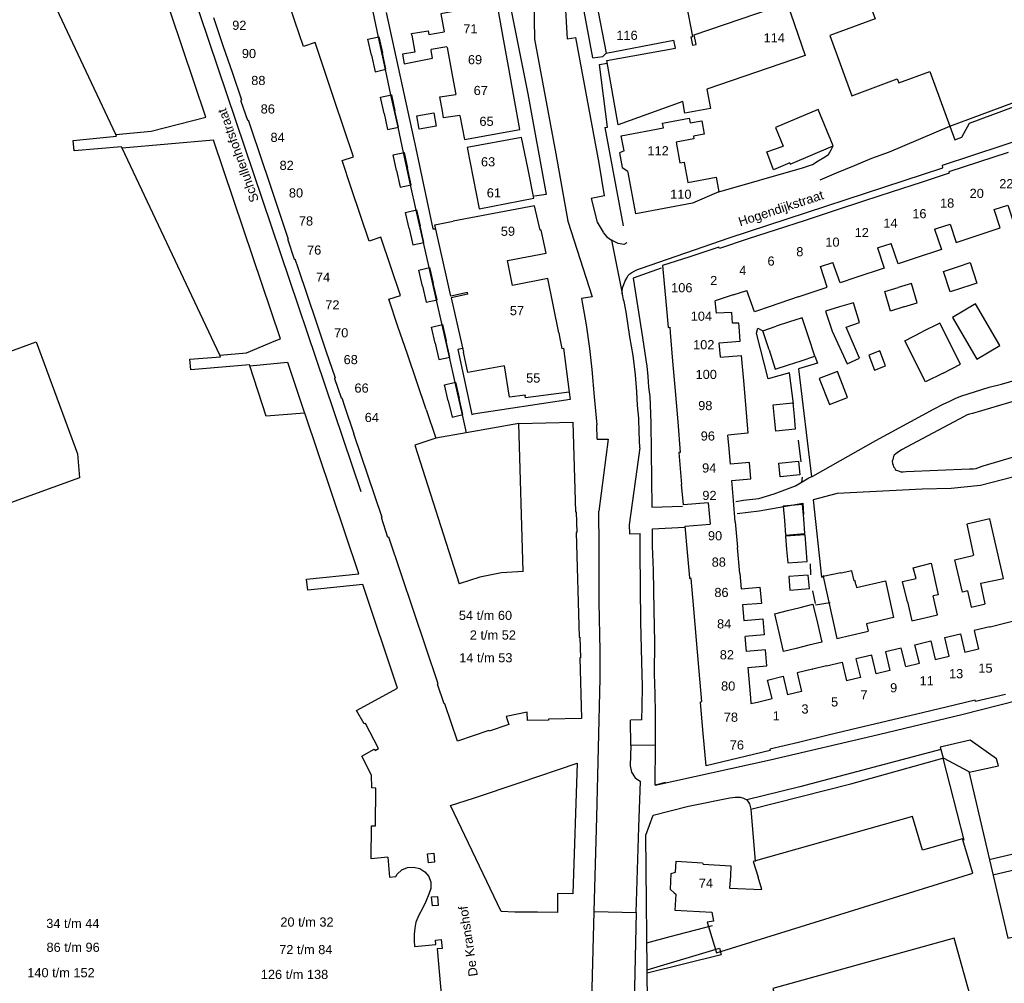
# Model space of a CAD drawing. Extents: x 158343 to 162498, y 431347 to 434500.
# Tile 25 of 68: x 158545 to 158706, y 433702 to 433860. Entities that reach past the tile are written whole.
import ezdxf

# ---------------------------------------------------------------- set-up
doc = ezdxf.new("R2010")
doc.units = 0
doc.header["$LTSCALE"] = 10
doc.header["$MEASUREMENT"] = 0
for name, color, linetype in [('44_plafonds', 8, 'CONTINUOUS'), ('47_binneninrichting', 8, 'CONTINUOUS'), ('HUISNUM', 7, 'CONTINUOUS'), ('STRNM', 7, 'CONTINUOUS')]:
    doc.layers.add(name, color=color, linetype=linetype)
doc.styles.add('Style-STANDARD', font='arial.ttf')

msp = doc.modelspace()

# ---------------------------------------------------------------- linework, layer by layer
at = {"layer": '44_plafonds', "flags": 128}
for points in [[(158694.04, 433851.77), (158697.33, 433842.82), (158704.15, 433845.34), (158719.02, 433850.86), (158718.91, 433851.22), (158746.55, 433861.41), (158740.47, 433877.92), (158740.05, 433877.76), (158738.41, 433882.19), (158719.71, 433876.5), (158700.07, 433870.4)], [(158700.07, 433870.4), (158683.58, 433864.54), (158685.1, 433860.41), (158677.63, 433857.66), (158681.26, 433847.8), (158688.72, 433850.55), (158688.96, 433849.9), (158694.04, 433851.77)], [(158560.46, 433841.42), (158547.27, 433869.61), (158519.41, 433861.91)], [(158589.88, 433860.05), (158588.37, 433864.52)], [(158639.02, 433864.71), (158639.95, 433859.85)], [(158624.04, 433857.39), (158623.04, 433862.91), (158613.81, 433861.23), (158614.36, 433858.26)], [(158655.1, 433856.08), (158655.69, 433856.18), (158655.4, 433857.77), (158670.62, 433862.99), (158673.58, 433854.37), (158657.47, 433848.85), (158658.04, 433845.69), (158653.87, 433844.94), (158653.52, 433846.86), (158642.93, 433843.05), (158641.04, 433853.55), (158652.3, 433855.57)], [(158654.83, 433857.45), (158655.16, 433857.51), (158654.15, 433862.87)], [(158576.53, 433860.61), (158578.06, 433856.06)], [(158591.29, 433855.87), (158589.88, 433860.05)], [(158639.95, 433859.85), (158640.92, 433854.8), (158651.17, 433856.77)], [(158602.43, 433854.44), (158601.86, 433857.05), (158603.65, 433857.44), (158604.22, 433854.85)], [(158609.04, 433857.72), (158608.98, 433858.02), (158611.75, 433858.46), (158611.83, 433857.85), (158614.36, 433858.26)], [(158609.04, 433857.72), (158609.54, 433854.96)], [(158624.91, 433852.59), (158624.04, 433857.39)], [(158654.83, 433857.45), (158655.1, 433856.08)], [(158578.06, 433856.06), (158579.6, 433851.51)], [(158594.84, 433851.59), (158593.18, 433856.51), (158591.29, 433855.87)], [(158614.82, 433855.83), (158612.2, 433855.4)], [(158614.82, 433855.83), (158614.84, 433855.71)], [(158614.84, 433855.71), (158615.74, 433850.92)], [(158651.17, 433856.77), (158652.05, 433856.93)], [(158652.3, 433855.57), (158652.05, 433856.93)], [(158602.43, 433854.44), (158603.01, 433851.74), (158604.81, 433852.14), (158604.22, 433854.85)], [(158609.54, 433854.96), (158607.53, 433854.59), (158607.79, 433853.04), (158612.43, 433853.98), (158612.23, 433855.23)], [(158612.23, 433855.23), (158612.2, 433855.4)], [(158625.86, 433847.41), (158624.91, 433852.59)], [(158579.6, 433851.51), (158581.09, 433847.1), (158580.98, 433847.06), (158581.02, 433846.93)], [(158596.38, 433847.02), (158594.84, 433851.59)], [(158615.74, 433850.92), (158616.28, 433847.99)], [(158604.5, 433844.9), (158603.92, 433847.57), (158605.72, 433847.96), (158606.29, 433845.34)], [(158614.07, 433845.27), (158613.64, 433847.59), (158616.28, 433847.99)], [(158581.02, 433846.93), (158582.08, 433843.79), (158582.19, 433843.83), (158582.68, 433842.39)], [(158597.92, 433842.45), (158596.38, 433847.02)], [(158616.93, 433844.56), (158617.67, 433840.61), (158626.79, 433842.27), (158625.86, 433847.41)], [(158604.5, 433844.9), (158605.07, 433842.26), (158606.87, 433842.65), (158606.29, 433845.34)], [(158610.26, 433842.32), (158609.88, 433844.49), (158612.69, 433844.98), (158613.07, 433842.81), (158610.26, 433842.32)], [(158616.93, 433844.56), (158614.26, 433844.18), (158614.07, 433845.27)], [(158671.08, 433836.78), (158671.16, 433836.59), (158678.21, 433839.59), (158675.72, 433845.53), (158668.73, 433842.59), (158669.97, 433839.54)], [(158643.89, 433838.75), (158643.43, 433841.2), (158650.35, 433842.51), (158650.2, 433843.31), (158654.56, 433844.14), (158654.72, 433843.33), (158656.62, 433843.69), (158657.04, 433841.49), (158655.26, 433841.15), (158655.35, 433840.73), (158652.41, 433840.17), (158653.05, 433836.79), (158653.73, 433836.91), (158653.74, 433836.82)], [(158561.53, 433839.19), (158561.41, 433839.44), (158553.63, 433838.77), (158553.46, 433840.46), (158560.59, 433841.14), (158560.46, 433841.42)], [(158582.68, 433842.39), (158584.22, 433837.82)], [(158597.6, 433837.15), (158599.49, 433837.79), (158597.92, 433842.45)], [(158628.07, 433835.98), (158627.07, 433840.97), (158618.12, 433839.29), (158619.1, 433834.27)], [(158671.08, 433836.78), (158668.41, 433835.67), (158667.31, 433838.59), (158669.97, 433839.54)], [(158577.54, 433805.24), (158561.53, 433839.19)], [(158584.22, 433837.82), (158585.75, 433833.27)], [(158606.54, 433835.52), (158605.97, 433838.11), (158607.77, 433838.51), (158608.33, 433835.91)], [(158643.89, 433838.75), (158643.11, 433838.43), (158643.56, 433836.03), (158644.52, 433835.41)], [(158706.89, 433838.5), (158702.03, 433836.91)], [(158599.1, 433832.71), (158597.6, 433837.15)], [(158653.74, 433836.82), (158654.35, 433833.59), (158658.98, 433834.46), (158659.44, 433832.02), (158655.12, 433830.2), (158645.83, 433828.45), (158644.56, 433835.21)], [(158702.03, 433836.91), (158697.17, 433835.32), (158697.25, 433835.1)], [(158606.54, 433835.52), (158607.13, 433832.81), (158608.93, 433833.2), (158608.33, 433835.91)], [(158619.1, 433834.27), (158620.08, 433829.24), (158629.07, 433830.99), (158628.07, 433835.98)], [(158644.56, 433835.21), (158644.52, 433835.41)], [(158697.25, 433835.1), (158692.62, 433833.59)], [(158585.75, 433833.27), (158587.28, 433828.72)], [(158692.62, 433833.59), (158687.87, 433832.03)], [(158600.63, 433828.16), (158599.1, 433832.71)], [(158687.87, 433832.03), (158683.16, 433830.49)], [(158624.75, 433820.75), (158631.12, 433821.95), (158630.27, 433825.76), (158630.09, 433825.73), (158629.19, 433829.72), (158615.86, 433827.2)], [(158683.16, 433830.49), (158678.35, 433828.92)], [(158704.64, 433829.11), (158706.84, 433829.83), (158707.82, 433826.84), (158710.33, 433827.66)], [(158587.28, 433828.72), (158588.77, 433824.29), (158588.66, 433824.25), (158588.7, 433824.14)], [(158602.05, 433823.96), (158600.63, 433828.16)], [(158608.62, 433826.03), (158608.03, 433828.66), (158609.82, 433829.06), (158610.41, 433826.46)], [(158678.35, 433828.92), (158673.58, 433827.36)], [(158700.85, 433824.56), (158705.62, 433826.12), (158704.64, 433829.11)], [(158608.62, 433826.03), (158609.23, 433823.35), (158611.03, 433823.75), (158610.41, 433826.46)], [(158618.26, 433815.27), (158618.2, 433815.54), (158615.44, 433814.92), (158614.68, 433818.35), (158612.83, 433826.63), (158615.86, 433827.2)], [(158673.58, 433827.36), (158668.86, 433825.81)], [(158695.13, 433826), (158697.41, 433826.74), (158698.39, 433823.75), (158700.85, 433824.56)], [(158668.86, 433825.81), (158664.23, 433824.3)], [(158694.83, 433825.9), (158695.96, 433822.55), (158691.67, 433821.15)], [(158694.83, 433825.9), (158695.13, 433826)], [(158588.7, 433824.14), (158589.76, 433820.97), (158589.88, 433821.02), (158590.35, 433819.63)], [(158605.6, 433819.71), (158603.95, 433824.6), (158602.05, 433823.96)], [(158664.23, 433824.3), (158659.54, 433822.76)], [(158685.64, 433822.91), (158687.7, 433823.58)], [(158691.67, 433821.15), (158688.85, 433820.23), (158687.7, 433823.58)], [(158659.54, 433822.76), (158659.46, 433822.98), (158654.65, 433821.4)], [(158685.48, 433822.85), (158686.57, 433819.51), (158681.93, 433817.96)], [(158685.48, 433822.85), (158685.64, 433822.91)], [(158625.58, 433816.67), (158624.75, 433820.75)], [(158654.65, 433821.4), (158650.2, 433819.94), (158650.78, 433813.47)], [(158676.12, 433819.8), (158678.15, 433820.46)], [(158681.93, 433817.96), (158679.35, 433817.1), (158678.15, 433820.46)], [(158698.79, 433819.81), (158700.66, 433820.44), (158701.78, 433817.06), (158700.76, 433816.72)], [(158590.35, 433819.63), (158591.88, 433815.08)], [(158605.28, 433814.41), (158607.18, 433815.05), (158605.6, 433819.71)], [(158610.79, 433816.59), (158610.18, 433819.21), (158611.97, 433819.63), (158612.58, 433817.03)], [(158672.47, 433814.79), (158677.22, 433816.4), (158676.12, 433819.8)], [(158700.76, 433816.72), (158697.42, 433815.61), (158696.3, 433818.98), (158698.79, 433819.81)], [(158610.79, 433816.59), (158611.42, 433813.92), (158613.21, 433814.34), (158612.58, 433817.03)], [(158633.17, 433808.89), (158631.36, 433817.84), (158625.58, 433816.67)], [(158689.81, 433813.16), (158692, 433813.82), (158691.04, 433817.02), (158688.84, 433816.36)], [(158618.26, 433815.27), (158615.5, 433814.65), (158617.51, 433805.73)], [(158661.8, 433815.13), (158664.01, 433815.85)], [(158667.85, 433813.23), (158665.3, 433812.37), (158664.01, 433815.85)], [(158689.81, 433813.16), (158687.61, 433812.49), (158686.65, 433815.69), (158688.84, 433816.36)], [(158591.88, 433815.08), (158593.42, 433810.53)], [(158606.78, 433809.97), (158605.28, 433814.41)], [(158661.8, 433815.13), (158658.85, 433814.16)], [(158659.04, 433812.12), (158658.85, 433814.16)], [(158672.47, 433814.79), (158667.85, 433813.23)], [(158680.31, 433809.86), (158682.52, 433810.63), (158681.51, 433813.84), (158679.21, 433813.15)], [(158705.55, 433806.81), (158701.56, 433813.66), (158697.76, 433811.45), (158701.76, 433804.59), (158705.55, 433806.81)], [(158650.78, 433813.47), (158651.11, 433809.78), (158651.38, 433809.84), (158651.45, 433808.94)], [(158662.75, 433809.97), (158662.72, 433810.5), (158661.65, 433810.48), (158661.54, 433812.25), (158659.04, 433812.12)], [(158679.21, 433813.15), (158676.92, 433812.47), (158678.01, 433809.17), (158680.49, 433803.83), (158682.54, 433804.74), (158680.31, 433809.86)], [(158593.42, 433810.53), (158594.95, 433805.98)], [(158670.86, 433810.65), (158668.84, 433809.98)], [(158674.15, 433808.24), (158673.11, 433811.39), (158670.86, 433810.65)], [(158696.23, 433802.31), (158699.11, 433803.77), (158695.69, 433810.51), (158692.82, 433809.05)], [(158608.32, 433805.43), (158606.78, 433809.97)], [(158612.89, 433807.22), (158612.3, 433809.84), (158614.09, 433810.25), (158614.69, 433807.61)], [(158633.17, 433808.89), (158633.34, 433807.99)], [(158651.45, 433808.94), (158651.85, 433804.27)], [(158659.49, 433807.28), (158662.91, 433807.54), (158662.75, 433809.97)], [(158667.68, 433806.1), (158666.66, 433809.26), (158668.84, 433809.98)], [(158696.23, 433802.31), (158693.36, 433800.86), (158689.94, 433807.59), (158692.82, 433809.05)], [(158524.35, 433801.8), (158525.02, 433801.85), (158525.03, 433802.01), (158531.61, 433802.64), (158531.7, 433801.61), (158531.86, 433801.62), (158531.85, 433801.76), (158547.43, 433807.44), (158554.18, 433789.08), (158554.52, 433785.15), (158533.81, 433777.64), (158534.11, 433774.28), (158527.37, 433773.66)], [(158612.89, 433807.22), (158613.51, 433804.52), (158615.3, 433804.93), (158614.69, 433807.61)], [(158633.34, 433807.99), (158633.65, 433806.33)], [(158659.7, 433804.98), (158659.49, 433807.28)], [(158672.94, 433804.34), (158675.18, 433805.09), (158674.15, 433808.24)], [(158594.95, 433805.98), (158596.46, 433801.53), (158596.34, 433801.49), (158596.37, 433801.4)], [(158624.26, 433803.52), (158618.23, 433802.43), (158617.51, 433805.73)], [(158633.65, 433806.33), (158633.92, 433806.37), (158634.87, 433799.2), (158627.71, 433798.24), (158627.67, 433798.59)], [(158667.68, 433806.1), (158668.7, 433802.93), (158670.88, 433803.66)], [(158685.83, 433805.94), (158684.03, 433805.22), (158685, 433802.79), (158686.8, 433803.51), (158685.83, 433805.94)], [(158582.47, 433803.52), (158582.42, 433803.68), (158572.77, 433802.85), (158572.62, 433804.57), (158577.66, 433804.98), (158577.54, 433805.24)], [(158609.85, 433800.88), (158608.32, 433805.43)], [(158651.85, 433804.27), (158652.25, 433799.39)], [(158659.71, 433804.94), (158659.7, 433804.98)], [(158659.71, 433804.94), (158663.1, 433805.17), (158663.51, 433800.41)], [(158670.88, 433803.66), (158672.94, 433804.34)], [(158591.43, 433795.71), (158585.17, 433795.25), (158582.47, 433803.52)], [(158627.65, 433798.69), (158625.1, 433798.35), (158624.26, 433803.52)], [(158678.89, 433802.58), (158675.91, 433801.41), (158677.59, 433797.14), (158680.57, 433798.3), (158678.89, 433802.58)], [(158596.37, 433801.4), (158597.44, 433798.23), (158597.55, 433798.27), (158598.02, 433796.89)], [(158611.39, 433796.33), (158609.85, 433800.88)], [(158615.04, 433797.76), (158614.44, 433800.39), (158616.24, 433800.8), (158616.83, 433798.18)], [(158652.25, 433799.39), (158652.68, 433794.29)], [(158663.51, 433800.41), (158663.97, 433795.11)], [(158615.04, 433797.76), (158615.65, 433795.09), (158617.45, 433795.5), (158616.83, 433798.18)], [(158627.65, 433798.69), (158627.67, 433798.59)], [(158668.57, 433794.93), (158668.35, 433797.1), (158671.56, 433797.41), (158671.77, 433795.25)], [(158598.02, 433796.89), (158599.55, 433792.34)], [(158611.39, 433796.33), (158612.97, 433791.65), (158609.56, 433790.5), (158616.8, 433767.72)], [(158605.13, 433722.89), (158602.39, 433722.65), (158602.41, 433728.07), (158603.08, 433728.07), (158603.15, 433734.24), (158602.47, 433734.26), (158602.42, 433736.34), (158600.83, 433739.5), (158602.87, 433740.64), (158603.01, 433740.41), (158603.61, 433740.73), (158601.45, 433744.86), (158601.23, 433744.76), (158599.99, 433746.95), (158606.69, 433750.62), (158600.99, 433767.64), (158591.97, 433766.68), (158591.78, 433768.51), (158600.36, 433769.4), (158591.5, 433795.72), (158591.43, 433795.71)], [(158627.35, 433769.74), (158626.64, 433794.04), (158635.5, 433794.28), (158635.92, 433779.57), (158636.04, 433779.57), (158636.14, 433776.15), (158636.02, 433776.14), (158636.52, 433759.02), (158636.64, 433759.02), (158636.73, 433755.59), (158636.61, 433755.59), (158636.91, 433745.67), (158631.46, 433745.53), (158631.47, 433745.41), (158628.04, 433745.31), (158628, 433746.69), (158624.54, 433745.99), (158624.98, 433744.68), (158621.72, 433743.59), (158621.69, 433743.7), (158616.54, 433741.95), (158614.47, 433748.09), (158614.36, 433748.05), (158613.26, 433751.31), (158613.38, 433751.34), (158605.26, 433775.4), (158605.14, 433775.36), (158604.05, 433778.61), (158604.17, 433778.65), (158599.55, 433792.34)], [(158652.68, 433794.29), (158653.1, 433789.29)], [(158663.97, 433795.11), (158664.2, 433792.43), (158660.89, 433792.15)], [(158671.77, 433795.25), (158671.98, 433793.09), (158668.78, 433792.77), (158668.57, 433794.93)], [(158661.11, 433789.88), (158660.89, 433792.15)], [(158653.1, 433789.29), (158652.87, 433789.27), (158653.32, 433784.05)], [(158661.56, 433784.68), (158664.69, 433784.96), (158664.45, 433787.62), (158661.33, 433787.35), (158661.11, 433789.88)], [(158669.3, 433787.53), (158672.5, 433787.85), (158672.72, 433785.61), (158669.52, 433785.3), (158669.3, 433787.53)], [(158661.84, 433781.41), (158661.56, 433784.68)], [(158657.71, 433781.05), (158653.61, 433780.7), (158653.32, 433784.05)], [(158662.12, 433777.89), (158661.84, 433781.41)], [(158657.71, 433781.05), (158658, 433777.53)], [(158673.37, 433778.38), (158673.17, 433780.73), (158670.01, 433780.48), (158670.2, 433778.11)], [(158670.2, 433778.11), (158670.39, 433775.75), (158673.56, 433776.01), (158673.37, 433778.38)], [(158703.15, 433764.47), (158702.41, 433767.83), (158706.17, 433768.61), (158703.88, 433778.41), (158700.11, 433777.55), (158701.25, 433772.45), (158701.09, 433772.41)], [(158654.29, 433772.94), (158653.92, 433777.18), (158658, 433777.53)], [(158662.12, 433777.89), (158662.49, 433773.68)], [(158673.76, 433773.62), (158673.58, 433775.8), (158670.37, 433775.54), (158670.55, 433773.35)], [(158662.87, 433769.46), (158662.49, 433773.68)], [(158670.55, 433773.35), (158670.73, 433771.17), (158673.93, 433771.43), (158673.76, 433773.62)], [(158654.66, 433768.71), (158654.29, 433772.94)], [(158700.24, 433766.59), (158699.42, 433766.39), (158698.16, 433771.7), (158701.09, 433772.41)], [(158691.79, 433768.63), (158691.32, 433770.39), (158694.27, 433771.11), (158695.41, 433765.96), (158694.61, 433765.79)], [(158627.35, 433769.74), (158623.75, 433769.53), (158620.22, 433768.85), (158616.8, 433767.72)], [(158655.33, 433763.63), (158654.9, 433768.62), (158654.67, 433768.6), (158654.66, 433768.71)], [(158662.87, 433769.46), (158663.09, 433766.92), (158666.18, 433767.18), (158666.41, 433764.54), (158663.32, 433764.28)], [(158674.12, 433769.18), (158670.91, 433768.92), (158671.09, 433766.71), (158674.3, 433766.97), (158674.12, 433769.18)], [(158681.78, 433768.25), (158681.64, 433768.22), (158681.27, 433769.87), (158679.5, 433769.47), (158679.48, 433769.57), (158676.55, 433768.92), (158678.8, 433758.8), (158683.49, 433759.87)], [(158690.37, 433764.79), (158689.58, 433768.1), (158691.79, 433768.63)], [(158681.91, 433767.63), (158681.78, 433768.25)], [(158681.91, 433767.63), (158682.01, 433767.17), (158686.76, 433768.24), (158688.09, 433762.23), (158683.64, 433761.21), (158683.95, 433759.97)], [(158693.25, 433762.15), (158695.34, 433762.64), (158694.61, 433765.79)], [(158700.24, 433766.59), (158700.86, 433763.93), (158702.98, 433764.43)], [(158655.78, 433758.48), (158655.33, 433763.63)], [(158663.32, 433764.28), (158663.54, 433761.75), (158666.66, 433762.02), (158666.88, 433759.39), (158663.77, 433759.12)], [(158670.7, 433763.38), (158672.77, 433763.89)], [(158672.77, 433763.89), (158674.88, 433764.42), (158675.6, 433761.3)], [(158690.37, 433764.79), (158691.11, 433761.65), (158693.25, 433762.15)], [(158702.98, 433764.43), (158703.15, 433764.47)], [(158669.32, 433759.74), (158668.6, 433762.85), (158670.7, 433763.38)], [(158708.69, 433761.83), (158703.96, 433760.66)], [(158675.6, 433761.3), (158676.31, 433758.18), (158674.21, 433757.66)], [(158703.93, 433760.65), (158703.92, 433760.7), (158701.34, 433760.08), (158702.07, 433757.03), (158699.8, 433756.48)], [(158703.96, 433760.66), (158703.93, 433760.65)], [(158664.2, 433754.02), (158667.32, 433754.28), (158667.1, 433756.93), (158663.98, 433756.66), (158663.77, 433759.12)], [(158672.15, 433757.15), (158670.03, 433756.62), (158669.32, 433759.74)], [(158683.49, 433759.87), (158683.95, 433759.97)], [(158694.93, 433755.32), (158697.23, 433755.87), (158696.5, 433758.92), (158699.07, 433759.54), (158699.8, 433756.48)], [(158656.22, 433753.41), (158655.78, 433758.48)], [(158674.21, 433757.66), (158672.15, 433757.15)], [(158690.1, 433754.17), (158689.38, 433757.21), (158686.8, 433756.6), (158687.48, 433753.54), (158685.27, 433753.01)], [(158690.1, 433754.17), (158692.35, 433754.71), (158691.62, 433757.75), (158694.2, 433758.37), (158694.93, 433755.32)], [(158684.54, 433755.99), (158684.52, 433756.05), (158681.94, 433755.44), (158682.68, 433752.4), (158680.4, 433751.85)], [(158685.27, 433753.01), (158684.54, 433755.99)], [(158664.2, 433754.02), (158664.64, 433749.03)], [(158674.8, 433753.73), (158674.85, 433753.74)], [(158677.1, 433754.28), (158674.85, 433753.74)], [(158677.1, 433754.28), (158679.67, 433754.89), (158680.4, 433751.85)], [(158656.43, 433748.29), (158656.42, 433748.41), (158656.65, 433748.43), (158656.22, 433753.41)], [(158665.8, 433748.36), (158668.18, 433748.93), (158667.41, 433751.96), (158670, 433752.58), (158670.72, 433749.54)], [(158674.8, 433753.73), (158672.27, 433753.13), (158673, 433750.08), (158670.72, 433749.54)], [(158664.64, 433749.03), (158664.71, 433748.1)], [(158706.48, 433749.62), (158701.56, 433748.44), (158701.5, 433748.67)], [(158656.88, 433743.18), (158656.43, 433748.29)], [(158664.71, 433748.1), (158665.8, 433748.36)], [(158696.74, 433747.53), (158691.91, 433746.37)], [(158701.5, 433748.67), (158696.74, 433747.53)], [(158691.91, 433746.37), (158687.07, 433745.22)], [(158682.21, 433744.06), (158677.38, 433742.9)], [(158687.07, 433745.22), (158682.21, 433744.06)], [(158667.8, 433740.62), (158667.85, 433740.39), (158657.34, 433737.88), (158656.88, 433743.18)], [(158677.38, 433742.9), (158672.52, 433741.74)], [(158672.52, 433741.74), (158667.8, 433740.62)], [(158658.31, 433713.88), (158658.58, 433712.43), (158657.51, 433712.27), (158659.05, 433707.25), (158701.11, 433720.3), (158699.42, 433725.93), (158692.86, 433724.07), (158691.24, 433729.61), (158665.05, 433722.19), (158665.87, 433719.65)], [(158611.78, 433722), (158611.64, 433723.46), (158612.64, 433723.56), (158612.78, 433722.09), (158611.78, 433722)], [(158605.13, 433722.89), (158605.4, 433719.65), (158606.42, 433719.74), (158606.67, 433720.12), (158607.4, 433720.83), (158608.34, 433721.24), (158609.35, 433721.3), (158610.35, 433721.07), (158611.2, 433720.53), (158611.82, 433719.74), (158612.16, 433718.8), (158612.17, 433717.78), (158611.84, 433716.83), (158611.35, 433715.62), (158610.83, 433714.52), (158610.19, 433713.4), (158609.7, 433712.28), (158609.52, 433711.28), (158609.43, 433710.28), (158609.43, 433709.27), (158609.5, 433708.26), (158612.98, 433708.58), (158612.92, 433709.33), (158613.89, 433709.42), (158614.02, 433707.93), (158613.21, 433707.86), (158616.85, 433666.51)], [(158652.3, 433720.43), (158652.41, 433722.27), (158656.77, 433722.01), (158656.85, 433721.76), (158661.42, 433721.49), (158661.33, 433719.87)], [(158652.1, 433717.06), (158651.48, 433717.59), (158651.63, 433720.23), (158652.3, 433720.43)], [(158661.33, 433719.87), (158661.19, 433717.82), (158666.51, 433717.59), (158665.87, 433719.65)], [(158652.1, 433717.06), (158652.35, 433716.84), (158652.2, 433714.24), (158658.31, 433713.88)], [(158612.42, 433714.92), (158612.3, 433716.4), (158613.25, 433716.48), (158613.38, 433715), (158612.42, 433714.92)], [(158698.06, 433709.62), (158668.32, 433701.36), (158671.21, 433690.97), (158700.95, 433699.23), (158698.06, 433709.62)]]:
    msp.add_lwpolyline(points, dxfattribs=at)
at = {"layer": '47_binneninrichting', "flags": 128}
for points in [[(158618.39, 433906.73), (158618.48, 433905.38), (158619.38, 433898.84), (158620.61, 433890.59), (158622.2, 433880.96), (158625.38, 433861.79), (158628.11, 433848.11), (158631.08, 433831.61), (158629.16, 433831.31)], [(158562.51, 433895.98), (158600.69, 433782.88)], [(158560.46, 433841.42), (158566.28, 433841.96), (158575.24, 433844.28), (158569.49, 433861.36), (158565.72, 433872.51), (158565.71, 433872.53), (158558.27, 433876.14), (158537.81, 433876.61), (158519.42, 433876.99), (158519.41, 433861.91)], [(158638.73, 433854.02), (158635.04, 433874.09), (158637.15, 433874.49)], [(158626.89, 433869.49), (158628.98, 433869.86), (158629.16, 433857.05)], [(158633.83, 433869.36), (158634.53, 433857.12), (158635.97, 433857.32)], [(158601.47, 433866.86), (158602.63, 433861.54), (158603.52, 433857.41)], [(158604.84, 433861.44), (158609.69, 433839.15)], [(158697.33, 433842.82), (158698.16, 433840.57), (158699.29, 433840.99), (158700.57, 433843.28), (158707.79, 433845.97), (158707.9, 433845.67), (158740.71, 433858.19), (158740.35, 433859.12)], [(158603.52, 433857.41), (158604.67, 433852.11), (158605.58, 433847.93)], [(158640.67, 433831.37), (158639.81, 433836.71), (158635.97, 433857.32)], [(158629.16, 433857.05), (158632.7, 433838.24), (158634.64, 433827.22)], [(158638.73, 433854.02), (158640.38, 433854.23), (158640.92, 433854.8)], [(158661.12, 433824.5), (158696.17, 433835.99), (158696.13, 433836.43), (158716.05, 433842.96), (158716.03, 433842.75), (158752.86, 433854.82)], [(158640.71, 433842.58), (158641.19, 433842.65), (158639.84, 433852.92), (158641.12, 433853.11)], [(158605.58, 433847.93), (158606.73, 433842.62), (158607.64, 433838.48)], [(158676.08, 433834.01), (158678.75, 433835.15), (158681.72, 433836.38), (158684.54, 433837.55), (158687.42, 433838.6), (158697.33, 433842.82)], [(158640.71, 433842.59), (158640.71, 433842.58)], [(158640.71, 433842.58), (158643.71, 433826.45)], [(158577.54, 433805.24), (158581.94, 433805.65), (158586.72, 433807.64), (158587.51, 433807.94), (158581.45, 433825.93), (158576.51, 433840.51), (158561.53, 433839.19)], [(158659.44, 433832.02), (158673.17, 433835.96), (158674.79, 433836.53), (158675.75, 433837.1), (158676.65, 433837.64), (158677.43, 433838.18), (158677.88, 433838.9), (158678.21, 433839.59)], [(158607.64, 433838.48), (158608.79, 433833.17), (158609.71, 433829.04)], [(158609.69, 433839.15), (158612.51, 433825.94), (158612.97, 433825.98)], [(158662.25, 433781.24), (158663.48, 433781.48), (158666, 433781.72), (158668.49, 433782.53), (158672, 433783.79), (158674.22, 433785.11), (158674.85, 433785.41), (158685.17, 433791.23), (158694.77, 433796.42), (158696.24, 433797.2), (158697.32, 433797.71), (158698.19, 433798.16), (158699.15, 433798.55), (158703.77, 433800.02), (158705.84, 433800.47), (158718.8, 433804.28), (158730.26, 433807.58), (158761.25, 433816.64), (158781.26, 433822.91), (158786.66, 433827.38), (158781.29, 433834.31), (158773.04, 433837.82)], [(158640.67, 433831.37), (158638.47, 433830.94), (158639.49, 433827.08), (158640.46, 433825.4)], [(158609.71, 433829.04), (158610.89, 433823.72), (158611.83, 433819.6)], [(158634.64, 433827.22), (158638.67, 433814.81), (158636.88, 433814.55)], [(158640.46, 433825.39), (158641.05, 433824.65), (158641.83, 433824.12)], [(158641.82, 433824.2), (158641.83, 433824.12)], [(158644.36, 433823.67), (158643.83, 433823.42), (158642.9, 433823.57), (158641.83, 433824.12)], [(158641.83, 433824.12), (158643.56, 433815.35)], [(158645.36, 433805.21), (158644.85, 433808.27), (158644.25, 433812.38), (158643.92, 433814.06), (158643.8, 433814.33), (158643.68, 433814.96), (158643.56, 433815.35), (158643.56, 433815.71), (158643.65, 433816.28), (158643.86, 433816.82), (158644.07, 433817.42), (158644.31, 433817.87), (158644.52, 433818.26), (158644.85, 433818.59), (158645.18, 433818.8), (158645.63, 433819.07), (158646.11, 433819.28), (158646.74, 433819.49), (158661.12, 433824.5)], [(158611.83, 433819.6), (158613.03, 433814.29), (158613.95, 433810.22)], [(158649.98, 433819.52), (158645.36, 433817.87), (158646.92, 433808.12), (158647.43, 433804.49), (158647.61, 433803.47), (158647.76, 433801.73), (158647.88, 433799.99), (158648.12, 433798.49), (158648.18, 433797.11), (158648.3, 433794.11), (158648.45, 433780.34), (158653.48, 433780.49)], [(158636.88, 433814.55), (158637.65, 433810.22), (158638.22, 433806.32), (158638.61, 433802.87), (158639, 433798.4), (158639.42, 433793.81)], [(158613.95, 433810.22), (158615.17, 433804.9), (158616.1, 433800.77)], [(158671.67, 433797.29), (158671.04, 433802.36), (158667.53, 433801.34), (158665.61, 433808.84), (158665.82, 433809.68), (158666.66, 433809.26)], [(158617.36, 433806.36), (158616.62, 433806.17), (158618.91, 433795.52), (158619.11, 433795.58)], [(158582.47, 433803.52), (158588.64, 433804.12), (158591.43, 433795.71)], [(158646.46, 433790.07), (158646.38, 433792.64), (158646.29, 433794.89), (158646.11, 433796.99), (158645.96, 433799.24), (158645.78, 433802.03), (158645.36, 433805.21)], [(158675.18, 433805.09), (158675.6, 433803.95), (158672.51, 433803.02), (158674.64, 433785.32)], [(158616.1, 433800.77), (158617.33, 433795.47), (158617.98, 433792.53)], [(158634.87, 433799.2), (158635.04, 433797.97), (158619.11, 433795.58)], [(158714.33, 433799.63), (158701.04, 433795.7), (158700.56, 433795.58), (158700.08, 433795.38), (158699.69, 433795.19), (158689.43, 433789.7), (158688.71, 433789.22), (158688.47, 433789.04), (158688.23, 433788.86), (158688.08, 433788.62), (158688.02, 433788.38), (158687.96, 433788.11), (158687.9, 433787.84), (158687.93, 433787.48), (158688.02, 433787.18), (158688.11, 433786.94), (158688.32, 433786.73), (158688.38, 433786.52), (158688.56, 433786.4), (158688.77, 433786.34), (158689.01, 433786.22), (158689.31, 433786.1), (158689.7, 433786.1), (158690.15, 433786.16), (158700.59, 433786.58), (158701.22, 433786.61), (158701.67, 433786.67), (158702.03, 433786.82), (158702.81, 433787.09), (158724.5, 433793.51)], [(158617.98, 433792.53), (158612.97, 433791.65)], [(158626.64, 433794.04), (158617.98, 433792.53)], [(158639.49, 433791.48), (158639.42, 433793.81)], [(158639.49, 433791.48), (158641.27, 433791.48), (158639.72, 433779.68)], [(158672.45, 433791.32), (158672.87, 433787.75)], [(158646.46, 433790.07), (158644.74, 433777.41), (158644.8, 433775.96), (158646.54, 433775.98)], [(158673.05, 433784.42), (158673.14, 433785.23)], [(158707.7, 433785.26), (158702.36, 433783.85), (158697.56, 433783.4), (158692.82, 433783.25), (158678.87, 433782.56), (158674.94, 433781.51), (158676.26, 433768.85), (158676.74, 433769.12)], [(158639.81, 433764.74), (158639.78, 433773.92), (158639.72, 433779.68)], [(158662.43, 433779.26), (158666.03, 433779.74), (158673.2, 433780.97), (158673.35, 433779.14)], [(158649.02, 433741.28), (158649.02, 433746.56), (158648.99, 433749.68), (158648.9, 433753.01), (158648.93, 433758.2), (158648.84, 433763.36), (158648.69, 433769.96), (158648.54, 433773.92), (158648.57, 433776.77), (158653.79, 433777.04)], [(158646.81, 433745.44), (158646.83, 433747.64), (158646.92, 433750.91), (158646.8, 433754.9), (158646.65, 433761.5), (158646.53, 433772.99), (158646.54, 433775.98)], [(158699.52, 433746.38), (158711.32, 433749.4), (158727.4, 433752.97), (158746.92, 433757.43), (158772.15, 433763.52), (158798.04, 433769.74), (158818.14, 433774.53)], [(158674.43, 433771.04), (158674.49, 433769.21)], [(158674.82, 433766.57), (158675.24, 433764.5)], [(158639.96, 433752.23), (158639.96, 433756.76), (158639.81, 433764.74)], [(158675.3, 433764.29), (158677.73, 433764.68)], [(158638.98, 433713.98), (158639.41, 433729.47), (158639.95, 433752.23)], [(158648.98, 433734.72), (158667.88, 433738.89), (158685.62, 433743.04), (158699.52, 433746.38)], [(158646.81, 433745.44), (158644.96, 433745.41)], [(158650.67, 433735.16), (158648.98, 433734.72), (158649.02, 433741.28), (158645.01, 433741.24), (158644.96, 433745.41)], [(158645.01, 433741.24), (158644.89, 433737.9)], [(158700.67, 433742.09), (158695.76, 433740.96), (158696.25, 433739.2), (158700.45, 433736.96), (158706.87, 433709.61), (158716.69, 433711.89), (158714.07, 433722.55), (158718.99, 433723.64)], [(158705.02, 433739.05), (158700.67, 433742.09)], [(158695.87, 433740.57), (158672.74, 433734.47), (158664.05, 433732.31)], [(158635.48, 433716.9), (158632.97, 433716.94), (158632.95, 433713.86), (158629.68, 433713.87), (158625.97, 433713.87), (158623.71, 433713.98), (158615.41, 433731.37), (158619.2, 433732.6), (158626.81, 433735.17), (158636.19, 433738.32), (158635.48, 433716.9)], [(158644.89, 433737.9), (158645.1, 433736.85), (158645.69, 433735.95), (158646.56, 433735.34)], [(158664.71, 433730.78), (158681.12, 433734.95), (158696.21, 433739.15), (158699.63, 433725.68)], [(158700.5, 433736.83), (158705.3, 433737.92), (158705.02, 433739.05)], [(158646.29, 433727.81), (158646.56, 433735.34)], [(158661.26, 433732.64), (158662.13, 433732.73), (158662.94, 433732.76), (158663.48, 433732.58), (158664.05, 433732.31), (158664.47, 433731.68), (158664.71, 433730.78), (158665.4, 433722.19)], [(158647.37, 433684.53), (158647.45, 433691.49), (158647.74, 433698.98), (158647.47, 433726.53), (158648.64, 433729.78), (158654.45, 433731.3)], [(158654.45, 433731.3), (158661.26, 433732.64)], [(158645.88, 433713.85), (158646.29, 433727.81)], [(158703.82, 433722.56), (158708.65, 433723.7), (158709.27, 433721.09), (158704.4, 433719.95)], [(158637.04, 433641.13), (158637.48, 433657.35), (158638.98, 433713.98)], [(158638.98, 433713.98), (158645.88, 433713.85)], [(158645.88, 433713.85), (158645.2, 433684.23)], [(158647.64, 433708.84), (158651.42, 433709.93), (158658.42, 433711.72)], [(158647.68, 433704.45), (158659.52, 433707.99)], [(158647.69, 433703.97), (158659.83, 433706.94)], [(158659.52, 433707.99), (158659.83, 433706.94)]]:
    msp.add_lwpolyline(points, dxfattribs=at)

# ---------------------------------------------------------------- texts
at = {"layer": 'HUISNUM', "style": 'Style-STANDARD'}
for s, p in [('92', (158579.58, 433858.6)), ('116', (158642.62, 433856.96)), ('114', (158666.77, 433856.54)), ('90', (158581.16, 433853.97)), ('88', (158582.7, 433849.55)), ('67', (158619.2, 433847.91)), ('86', (158584.25, 433844.88)), ('84', (158585.86, 433840.22)), ('112', (158647.72, 433838.02)), ('82', (158587.35, 433835.63)), ('63', (158620.4, 433836.21)), ('80', (158588.88, 433831.11)), ('61', (158621.35, 433831.12)), ('110', (158651.45, 433830.89)), ('16', (158691.18, 433827.71)), ('78', (158590.52, 433826.51)), ('59', (158623.66, 433824.82)), ('12', (158681.72, 433824.61)), ('76', (158591.86, 433821.73)), ('8', (158672.14, 433821.47)), ('74', (158593.32, 433817.29)), ('106', (158651.61, 433815.56)), ('2', (158658.01, 433816.74)), ('72', (158594.85, 433812.74)), ('57', (158625.14, 433811.8)), ('104', (158654.82, 433810.89)), ('70', (158596.3, 433808.17)), ('68', (158597.86, 433803.77)), ('55', (158627.81, 433800.75)), ('66', (158599.64, 433799.1)), ('64', (158601.32, 433794.28)), ('92', (158656.73, 433781.49)), ('54 t/m 60', (158616.77, 433761.82)), ('84', (158659.14, 433760.43)), ('2 t/m 52', (158618.57, 433758.6)), ('14 t/m 53', (158616.83, 433754.87)), ('13', (158697.21, 433752.26)), ('15', (158702.02, 433753.17)), ('80', (158659.8, 433750.23)), ('9', (158687.54, 433749.95)), ('5', (158677.85, 433747.63)), ('3', (158672.99, 433746.47)), ('1', (158668.27, 433745.34)), ('76', (158661.23, 433740.57)), ('74', (158656.15, 433717.89)), ('34 t/m 44', (158549.06, 433711.3)), ('20 t/m 32', (158587.48, 433711.53)), ('86 t/m 96', (158549.1, 433707.39)), ('72 t/m 84', (158587.29, 433707.01)), ('140 t/m 152', (158545.95, 433703.22)), ('126 t/m 138', (158584.27, 433702.94))]:
    msp.add_text(s, height=1.5, dxfattribs=at).set_placement(p)
for s, p in [('71', (158617.5, 433858.01)), ('69', (158618.26, 433852.96)), ('65', (158620.15, 433842.85)), ('22', (158705.45, 433832.62)), ('20', (158700.59, 433831.03)), ('18', (158695.74, 433829.44)), ('14', (158686.43, 433826.15)), ('10', (158676.91, 433823.03)), ('6', (158667.42, 433819.93)), ('4', (158662.79, 433818.41)), ('102', (158655.21, 433806.21)), ('100', (158655.62, 433801.34)), ('98', (158656.05, 433796.23)), ('96', (158656.46, 433791.24)), ('94', (158656.69, 433786)), ('90', (158657.65, 433774.88)), ('88', (158658.26, 433770.56)), ('86', (158658.7, 433765.58)), ('82', (158659.59, 433755.36)), ('11', (158692.37, 433751.1)), ('7', (158682.68, 433748.79)), ('78', (158660.25, 433745.12))]:
    msp.add_text(s, height=1.5, rotation=0.0573, dxfattribs=at).set_placement(p)
at = {"layer": 'STRNM', "style": 'Style-STANDARD'}
for s, rotation, p in [('Schullenhofstraat', 109.6846, (158583.98, 433830.64)), ('Hogendijkstraat', 18.1268, (158662.93, 433826.36)), ('De Kranshof', 98.3976, (158619.89, 433703.46))]:
    msp.add_text(s, height=1.5, rotation=rotation, dxfattribs=at).set_placement(p)

doc.saveas('drawing.dxf')
